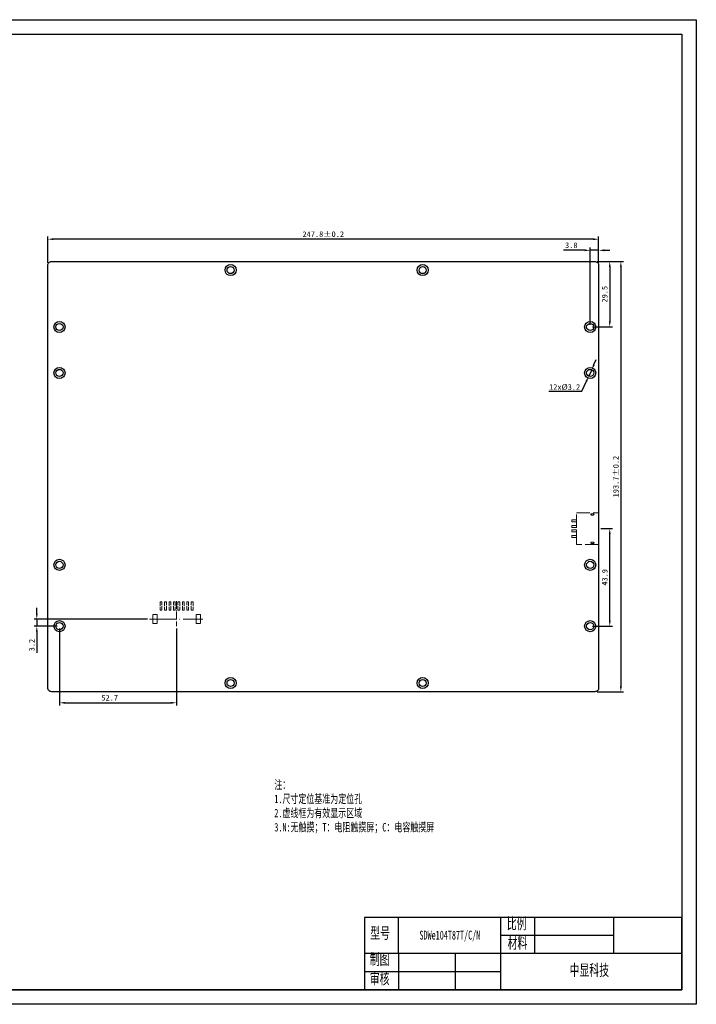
# Model space of a CAD drawing. Header units: millimetres. Extents: x 1418 to 2052, y -1523 to -1079.
# Tile 2 of 2: x 1747 to 2052, y -1523 to -1079. Entities that reach past the tile are written whole.
import ezdxf

# ---------------------------------------------------------------- set-up
doc = ezdxf.new("R2010")
doc.units = ezdxf.units.MM
doc.header["$LTSCALE"] = 0.5
doc.linetypes.add('ACAD_ISO02W100', pattern=[15, 12, -3])
doc.linetypes.add('ACAD_ISO04W100', pattern=[30, 24, -3, 0, -3])
doc.layers.add('thick', color=7, linetype='Continuous', lineweight=30)
doc.layers.add('thin', color=7, linetype='Continuous')
doc.layers.add('虚线', color=7, linetype='ACAD_ISO02W100')
doc.styles.add('机械字体', font='txt', dxfattribs={"width": 0.67, "height": 5})
doc.dimstyles.new('ISO-25', dxfattribs={"dimtxt": 2.5, "dimasz": 2.5, "dimexe": 1.25, "dimexo": 1, "dimgap": 1, "dimtad": 1, "dimdec": 1, "dimdsep": 46, "dimtxsty": 'Standard', "dimcen": 2.5, "dimadec": 0, "dimazin": 0, "dimtfac": 1, "dimtdec": 1, "dimtmove": 0, "dimatfit": 3, "dimfxl": 1, "dimarcsym": 0})
doc.dimstyles.new('副本ISO-25', dxfattribs={"dimtxt": 2.5, "dimasz": 2.5, "dimexe": 1.25, "dimexo": 1, "dimtad": 1, "dimtoh": 1, "dimdsep": 46, "dimtxsty": 'Standard', "dimcen": 2.5, "dimadec": 0, "dimazin": 0, "dimtfac": 1, "dimtmove": 0, "dimatfit": 3, "dimfxl": 1, "dimarcsym": 0})

# ---------------------------------------------------------------- blocks, each defined once
blk = doc.blocks.new('usb4')
at = {"layer": '虚线', "lineweight": 0}
for p, q in [((5492.02, -1468.15), (5492.87, -1468.15)), ((5492.02, -1468.75), (5492.87, -1468.75)), ((5492.02, -1480.95), (5492.87, -1480.95)), ((5492.02, -1481.55), (5492.87, -1481.55))]:
    blk.add_line(p, q, dxfattribs=at)
for points in [[(5483.24, -1470.9), (5485.24, -1470.9), (5485.24, -1471.8), (5483.24, -1471.8)], [(5485.24, -1467.7), (5495.24, -1467.7), (5495.24, -1482), (5485.24, -1482)], [(5483.24, -1473.4), (5485.24, -1473.4), (5485.24, -1474.3), (5483.24, -1474.3)], [(5483.24, -1475.4), (5485.24, -1475.4), (5485.24, -1476.3), (5483.24, -1476.3)], [(5483.24, -1477.9), (5485.24, -1477.9), (5485.24, -1478.8), (5483.24, -1478.8)]]:
    blk.add_lwpolyline(points, close=True, dxfattribs=at)
for centre, start, end in [((5492.02, -1468.45), 90, 270), ((5492.87, -1468.45), 270, 90), ((5492.02, -1481.25), 90, 270), ((5492.87, -1481.25), 270, 90)]:
    blk.add_arc(centre, 0.3, start, end, dxfattribs=at)
blk = doc.blocks.new('2.0-8')
at = {"linetype": 'ACAD_ISO04W100', "lineweight": 0, "ltscale": 0.3}
blk.add_line((1, 8.06), (1, -3.19), dxfattribs=at)
at = {"linetype": 'ACAD_ISO04W100', "lineweight": 0}
blk.add_line((-11.13, 0), (12.76, 0), dxfattribs=at)
at = {"layer": '虚线', "linetype": 'ACAD_ISO02W100', "lineweight": 0, "ltscale": 0.3}
for p, q in [((-6.4, 7.8), (-6.4, 4)), ((-5.6, 7.8), (-6.4, 7.8)), ((-5.6, 4), (-5.6, 7.8)), ((-4.4, 7.8), (-4.4, 4)), ((-3.6, 7.8), (-4.4, 7.8)), ((-3.6, 4), (-3.6, 7.8)), ((-2.4, 7.8), (-2.4, 4)), ((-1.6, 7.8), (-2.4, 7.8)), ((-1.6, 4), (-1.6, 7.8)), ((-0.4, 7.8), (0.4, 7.8)), ((-0.4, 4), (-0.4, 7.8)), ((0.4, 7.8), (0.4, 4)), ((1.6, 7.8), (2.4, 7.8)), ((1.6, 4), (1.6, 7.8)), ((2.4, 7.8), (2.4, 4)), ((3.6, 4), (3.6, 7.8)), ((3.6, 7.8), (4.4, 7.8)), ((4.4, 7.8), (4.4, 4)), ((5.6, 4), (5.6, 7.8)), ((5.6, 7.8), (6.4, 7.8)), ((6.4, 7.8), (6.4, 4)), ((7.6, 4), (7.6, 7.8)), ((7.6, 7.8), (8.4, 7.8)), ((8.4, 7.8), (8.4, 4)), ((-7.75, 2), (-9.75, 2)), ((-9.75, 2), (-9.75, -2)), ((-7.75, -2), (-7.75, 2)), ((-6.4, 4), (-5.6, 4)), ((-4.4, 4), (-3.6, 4)), ((-2.4, 4), (-1.6, 4)), ((0.4, 4), (-0.4, 4)), ((2.4, 4), (1.6, 4)), ((4.4, 4), (3.6, 4)), ((6.4, 4), (5.6, 4)), ((8.4, 4), (7.6, 4)), ((9.75, 2), (9.75, -2)), ((11.75, 2), (9.75, 2)), ((11.75, -2), (11.75, 2)), ((-9.75, -2), (-7.75, -2))]:
    blk.add_line(p, q, dxfattribs=at)
at = {"layer": '虚线', "lineweight": 0, "ltscale": 0.3}
blk.add_line((9.75, -2), (11.75, -2), dxfattribs=at)
blk = doc.blocks.new('*D41')
at = {"color": 0, "linetype": 'Continuous', "lineweight": -2}
for p, q in [((2008.98, -1308.51), (2014.23, -1308.51)), ((2012.98, -1349.95), (2012.98, -1311.01)), ((2005.18, -1352.45), (2014.23, -1352.45))]:
    blk.add_line(p, q, dxfattribs=at)
at = {"color": 0}
for points in [[(2012.56, -1311.01), (2013.4, -1311.01), (2012.98, -1308.51)], [(2012.56, -1349.95), (2013.4, -1349.95), (2012.98, -1352.45)]]:
    blk.add_solid(points, dxfattribs=at)
at = {"layer": 'Defpoints', "color": 0}
for p in [(2007.98, -1308.51), (2012.98, -1308.51), (2004.18, -1352.45)]:
    blk.add_point(p, dxfattribs=at)
at = {"color": 0, "insert": (2010.73, -1330.48), "char_height": 2.5, "attachment_point": 5, "rotation": 90}
blk.add_mtext('43.9', dxfattribs=at)
blk = doc.blocks.new('*D42')
at = {"color": 0, "linetype": 'Continuous', "lineweight": -2}
for p, q in [((2007.28, -1188.25), (2014.23, -1188.25)), ((2012.98, -1190.75), (2012.98, -1215.25)), ((2005.18, -1217.75), (2014.23, -1217.75))]:
    blk.add_line(p, q, dxfattribs=at)
at = {"color": 0}
for points in [[(2012.56, -1190.75), (2013.4, -1190.75), (2012.98, -1188.25)], [(2012.56, -1215.25), (2013.4, -1215.25), (2012.98, -1217.75)]]:
    blk.add_solid(points, dxfattribs=at)
at = {"layer": 'Defpoints', "color": 0}
for p in [(2006.28, -1188.25), (2004.18, -1217.75), (2012.98, -1217.75)]:
    blk.add_point(p, dxfattribs=at)
at = {"color": 0, "insert": (2010.73, -1203), "char_height": 2.5, "attachment_point": 5, "rotation": 90}
blk.add_mtext('29.5', dxfattribs=at)
blk = doc.blocks.new('*D43')
at = {"color": 0, "linetype": 'Continuous', "lineweight": -2}
for p, q in [((2001.68, -1183.25), (1992.18, -1183.25)), ((2004.18, -1216.75), (2004.18, -1182)), ((2007.98, -1183.25), (2004.18, -1183.25)), ((2007.98, -1188.95), (2007.98, -1182)), ((2010.48, -1183.25), (2012.98, -1183.25))]:
    blk.add_line(p, q, dxfattribs=at)
at = {"color": 0}
for points in [[(2001.68, -1182.83), (2001.68, -1183.67), (2004.18, -1183.25)], [(2010.48, -1182.83), (2010.48, -1183.67), (2007.98, -1183.25)]]:
    blk.add_solid(points, dxfattribs=at)
at = {"layer": 'Defpoints', "color": 0}
for p in [(2007.98, -1183.25), (2007.98, -1189.95), (2004.18, -1217.75)]:
    blk.add_point(p, dxfattribs=at)
at = {"color": 0, "insert": (1995.68, -1181), "char_height": 2.5, "attachment_point": 5}
blk.add_mtext('3.8', dxfattribs=at)
blk = doc.blocks.new('*D44')
at = {"color": 0, "linetype": 'Continuous', "lineweight": -2}
for p, q in [((1760.18, -1188.95), (1760.18, -1177)), ((2005.48, -1178.25), (1762.68, -1178.25)), ((2007.98, -1188.95), (2007.98, -1177))]:
    blk.add_line(p, q, dxfattribs=at)
at = {"color": 0}
for points in [[(1762.68, -1177.83), (1762.68, -1178.67), (1760.18, -1178.25)], [(2005.48, -1177.83), (2005.48, -1178.67), (2007.98, -1178.25)]]:
    blk.add_solid(points, dxfattribs=at)
at = {"layer": 'Defpoints', "color": 0}
for p in [(1760.18, -1178.25), (1760.18, -1189.95), (2007.98, -1189.95)]:
    blk.add_point(p, dxfattribs=at)
at = {"color": 0, "insert": (1884.08, -1176), "char_height": 2.5, "attachment_point": 5}
blk.add_mtext('247.8±0.2', dxfattribs=at)
blk = doc.blocks.new('*D45')
at = {"color": 0, "linetype": 'Continuous', "lineweight": -2}
for p, q in [((1765.38, -1353.45), (1765.38, -1388.2)), ((1818.08, -1353.44), (1818.08, -1388.2)), ((1767.88, -1386.95), (1815.58, -1386.95))]:
    blk.add_line(p, q, dxfattribs=at)
at = {"color": 0}
for points in [[(1767.88, -1386.53), (1767.88, -1387.37), (1765.38, -1386.95)], [(1815.58, -1386.53), (1815.58, -1387.37), (1818.08, -1386.95)]]:
    blk.add_solid(points, dxfattribs=at)
at = {"layer": 'Defpoints', "color": 0}
for p in [(1765.38, -1352.45), (1818.08, -1352.44), (1818.08, -1386.95)]:
    blk.add_point(p, dxfattribs=at)
at = {"color": 0, "insert": (1787.98, -1384.7), "char_height": 2.5, "attachment_point": 5}
blk.add_mtext('52.7', dxfattribs=at)
blk = doc.blocks.new('*D46')
at = {"color": 0, "linetype": 'Continuous', "lineweight": -2}
for p, q in [((1755.18, -1346.75), (1755.18, -1344.25)), ((1804.95, -1349.25), (1753.93, -1349.25)), ((1755.18, -1349.25), (1755.18, -1352.45)), ((1764.38, -1352.45), (1753.93, -1352.45)), ((1755.18, -1354.95), (1755.18, -1364.45))]:
    blk.add_line(p, q, dxfattribs=at)
at = {"color": 0}
for points in [[(1754.76, -1346.75), (1755.6, -1346.75), (1755.18, -1349.25)], [(1754.76, -1354.95), (1755.6, -1354.95), (1755.18, -1352.45)]]:
    blk.add_solid(points, dxfattribs=at)
at = {"layer": 'Defpoints', "color": 0}
for p in [(1805.95, -1349.25), (1755.18, -1352.45), (1765.38, -1352.45)]:
    blk.add_point(p, dxfattribs=at)
at = {"color": 0, "insert": (1752.93, -1360.95), "char_height": 2.5, "attachment_point": 5, "rotation": 90}
blk.add_mtext('3.2', dxfattribs=at)
blk = doc.blocks.new('*D47')
at = {"color": 0, "linetype": 'Continuous', "lineweight": -2}
for p, q in [((2007.28, -1188.25), (2019.23, -1188.25)), ((2017.98, -1190.75), (2017.98, -1379.45)), ((2007.28, -1381.95), (2019.23, -1381.95))]:
    blk.add_line(p, q, dxfattribs=at)
at = {"color": 0}
for points in [[(2017.56, -1190.75), (2018.4, -1190.75), (2017.98, -1188.25)], [(2017.56, -1379.45), (2018.4, -1379.45), (2017.98, -1381.95)]]:
    blk.add_solid(points, dxfattribs=at)
at = {"layer": 'Defpoints', "color": 0}
for p in [(2006.28, -1188.25), (2006.28, -1381.95), (2017.98, -1381.95)]:
    blk.add_point(p, dxfattribs=at)
at = {"color": 0, "insert": (2015.73, -1285.1), "char_height": 2.5, "attachment_point": 5, "rotation": 90}
blk.add_mtext('193.7±0.2', dxfattribs=at)
blk = doc.blocks.new('*D48')
at = {"color": 0, "lineweight": -2}
for p, q in [((2005.89, -1234.72), (2006.93, -1232.45)), ((2004.85, -1236.99), (2003.52, -1239.9)), ((2000.4, -1246.72), (2002.48, -1242.18)), ((1985.6, -1246.72), (2000.4, -1246.72))]:
    blk.add_line(p, q, dxfattribs=at)
at = {"color": 0}
for points in [[(2005.51, -1234.55), (2006.27, -1234.89), (2004.85, -1236.99)], [(2002.1, -1242), (2002.85, -1242.35), (2003.52, -1239.9)]]:
    blk.add_solid(points, dxfattribs=at)
at = {"layer": 'Defpoints', "color": 0}
for p in [(2003.52, -1239.9), (2004.85, -1236.99)]:
    blk.add_point(p, dxfattribs=at)
at = {"color": 0, "insert": (1992.69, -1244.85), "char_height": 2.5, "attachment_point": 5}
blk.add_mtext('12x%%c3.2', dxfattribs=at)

msp = doc.modelspace()

# ---------------------------------------------------------------- linework, layer by layer
for p in [(1902.672, -1483.523), (1737.578, -1516.144)]:
    msp.add_line(p, (1902.672, -1516.144))
at = {"lineweight": -3}
msp.add_line((1917.963, -1499.833), (1917.963, -1483.523), dxfattribs=at)
for points in [[(1417.903, -1079.431), (2051.92, -1079.431), (2051.92, -1522.674), (1417.903, -1522.674)], [(2045.39, -1516.144), (1424.403, -1516.144), (1424.403, -1085.931), (2045.39, -1085.931)]]:
    msp.add_lwpolyline(points, close=True)
msp.add_lwpolyline([(2006.281, -1381.949), (1761.881, -1381.949, -0.4142136), (1760.181, -1380.249), (1760.181, -1189.949, -0.4142136), (1761.881, -1188.249), (2006.281, -1188.249, -0.4142136), (2007.981, -1189.949), (2007.981, -1380.249, -0.4142136)], format="xyb", close=True)
for centre, radius in [((1842.381, -1192.149), 2.5), ((1842.381, -1192.149), 1.6), ((1928.781, -1192.149), 2.5), ((1928.781, -1192.149), 1.6), ((1765.381, -1217.749), 2.5), ((1765.381, -1217.749), 1.6), ((2004.181, -1217.749), 2.5), ((2004.181, -1217.749), 1.6), ((1765.381, -1238.449), 2.5), ((2004.181, -1238.449), 2.5), ((1765.381, -1238.449), 1.6), ((2004.181, -1238.449), 1.6), ((1765.381, -1324.849), 2.5), ((1765.381, -1324.849), 1.6), ((2004.181, -1324.849), 2.5), ((2004.181, -1324.849), 1.6), ((1765.381, -1352.449), 2.5), ((1765.381, -1352.449), 1.6), ((2004.181, -1352.449), 2.5), ((2004.181, -1352.449), 1.6), ((1842.381, -1378.049), 2.5), ((1842.381, -1378.049), 1.6), ((1928.781, -1378.049), 2.5), ((1928.781, -1378.049), 1.6)]:
    msp.add_circle(centre, radius)
at = {"layer": 'thick'}
for p, q in [((2045.39, -1483.523), (1902.672, -1483.523)), ((1902.672, -1483.523), (1902.672, -1516.144)), ((1902.672, -1483.523), (1902.672, -1516.144)), ((2045.39, -1516.144), (2045.39, -1483.523)), ((1902.672, -1516.144), (2045.39, -1516.144))]:
    msp.add_line(p, q, dxfattribs=at)
at = {"layer": 'thin'}
for p, q in [((1963.837, -1483.523), (1963.837, -1516.144)), ((1979.128, -1483.523), (1979.128, -1499.833)), ((2014.808, -1499.833), (2014.808, -1483.523)), ((2014.808, -1491.678), (1963.837, -1491.678)), ((2045.39, -1499.833), (1902.672, -1499.833)), ((1917.963, -1499.833), (1917.963, -1516.144)), ((1943.449, -1499.833), (1943.449, -1516.144)), ((1963.837, -1507.989), (1902.672, -1507.989))]:
    msp.add_line(p, q, dxfattribs=at)

# ---------------------------------------------------------------- block references
at = {"lineweight": -3}
msp.add_blockref('2.0-8', (1817.081, -1349.249), dxfattribs=at)
at = {"layer": '虚线', "lineweight": -3}
msp.add_blockref('usb4', (-3487.259, 166.337), dxfattribs=at)

# ---------------------------------------------------------------- texts
at = {"layer": 'thick', "attachment_point": 1, "style": '机械字体'}
for s, insert, char_height, width in [('注：\\P1.尺寸定位基准为定位孔\\P2.虚线框为有效显示区域\\P3.N:无触摸；T：电阻触摸屏；C：电容触摸屏', (1862.052, -1421.917), 3.8228, 91.64847), ('比例', (1966.674, -1483.761), 5.0971, 12.94837), ('型号', (1905.242, -1488.048), 5.0971, 12.94837), ('SDW{\\fSimSun|b1|i0|c134|p2;e}104T87T/C/N', (1927.373, -1489.525), 4, 24.72278), ('材料', (1967.009, -1492.467), 5.0971, 12.94837), ('制图', (1905.015, -1499.833), 5.0971, 12.94837), ('中显科技', (1994.904, -1504.731), 5.0971, 28.36201), ('审核', (1905.015, -1508.539), 5.0971, 12.94837)]:
    msp.add_mtext(s, dxfattribs=dict(at, insert=insert, char_height=char_height, width=width))

# ---------------------------------------------------------------- dimensions: what is measured, and where the dimension line sits
for base, p1, p2, text, picture, middle in [((1760.181, -1178.249), (2007.981, -1189.949), (1760.181, -1189.949), '247.8±0.2', '*D44', (1884.081, -1178.249)), ((2007.981, -1183.249), (2004.181, -1217.749), (2007.981, -1189.949), '3.8', '*D43', (1995.681, -1183.249)), ((1818.081, -1386.949), (1765.381, -1352.449), (1818.081, -1352.442), '52.7', '*D45', (1787.981, -1386.949))]:
    dim = msp.add_linear_dim(base=base, p1=p1, p2=p2, text=text, dimstyle='ISO-25', override={"dimarcsym": 1})
    dim.commit()
    dim.dimension.update_dxf_attribs({"geometry": picture, "text_midpoint": middle, "dimtype": 160})
for base, p1, p2, text, picture, middle in [((2012.981, -1217.749), (2006.281, -1188.249), (2004.181, -1217.749), '29.5', '*D42', (2012.981, -1202.999)), ((2017.981, -1381.949), (2006.281, -1188.249), (2006.281, -1381.949), '193.7±0.2', '*D47', (2017.981, -1285.099)), ((2012.981, -1308.515), (2004.181, -1352.449), (2007.981, -1308.515), '43.9', '*D41', (2012.981, -1330.482))]:
    dim = msp.add_linear_dim(base=base, p1=p1, p2=p2, angle=90, text=text, dimstyle='ISO-25', override={"dimarcsym": 1})
    dim.commit()
    dim.dimension.update_dxf_attribs({"geometry": picture, "text_midpoint": middle, "dimtype": 160})
dim = msp.add_diameter_dim_2p(p1=(2004.847, -1236.994), p2=(2003.516, -1239.904), text='12x%%c3.2', dimstyle='副本ISO-25')
dim.commit()
dim.dimension.update_dxf_attribs({"geometry": '*D48', "text_midpoint": (1992.688, -1244.849)})
dim = msp.add_linear_dim(base=(1755.181, -1352.449), p1=(1805.953, -1349.249), p2=(1765.381, -1352.449), angle=90, text='3.2', dimstyle='ISO-25', override={"dimarcsym": 1})
dim.commit()
dim.dimension.update_dxf_attribs({"geometry": '*D46', "text_midpoint": (1752.931, -1360.949)})

doc.saveas('drawing.dxf')
